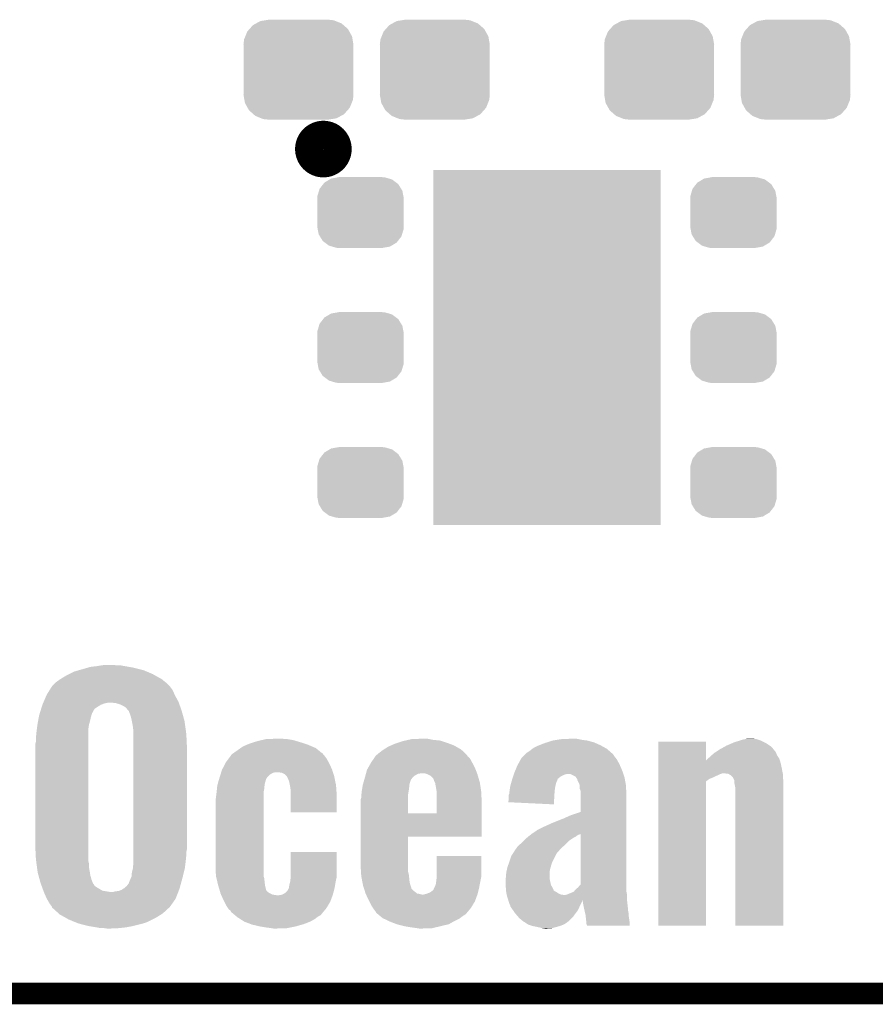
# Model space of a CAD drawing. Extents: x -0.05 to 0.95, y -0.15 to 2.1.
# Tile 3 of 28: x 0.21 to 0.45, y -0.15 to 0.12. Entities that reach past the tile are written whole.
import ezdxf

# ---------------------------------------------------------------- set-up
doc = ezdxf.new("R2010")
doc.units = 0
doc.layers.get('0').update_dxf_attribs({"linetype": 'CONTINUOUS'})
for name, color, linetype in [('ENOCEAN_5_CLICK_V101_GKO', 5, 'CONTINUOUS'), ('ENOCEAN_5_CLICK_V101_GTO', 14, 'CONTINUOUS'), ('ENOCEAN_5_CLICK_V101_GTS', 12, 'CONTINUOUS')]:
    doc.layers.add(name, color=color, linetype=linetype)

# ---------------------------------------------------------------- blocks, each defined once
blk = doc.blocks.new('RECTANGLE_37')
blk.add_solid([(0.0315, 0.0492), (0.0315, -0.0492), (-0.0315, 0.0492), (-0.0315, -0.0492)])
blk = doc.blocks.new('CUSTOM_66')
for points in [[(-0.01057, 0.01347), (-0.0092, 0.01369), (0.01032, 0.01347), (0.00976, 0.01369)], [(-0.0092, 0.01369), (-0.00825, 0.01385), (0.00976, 0.01369), (0.00825, 0.01385)], [(-0.01419, 0.01059), (-0.01358, 0.01127), (0.01409, 0.01059), (0.01371, 0.01127)], [(-0.01358, 0.01127), (-0.01263, 0.01234), (0.01371, 0.01127), (0.01249, 0.01234)], [(-0.01263, 0.01234), (-0.01175, 0.01282), (0.01249, 0.01234), (0.01194, 0.01282)], [(-0.01175, 0.01282), (-0.01057, 0.01347), (0.01194, 0.01282), (0.01032, 0.01347)], [(-0.01525, 0.0069), (-0.01508, 0.00841), (0.01525, 0.0069), (0.01499, 0.00841)], [(-0.01508, 0.00841), (-0.01475, 0.00922), (0.01499, 0.00841), (0.01485, 0.00922)], [(-0.01475, 0.00922), (-0.01419, 0.01059), (0.01485, 0.00922), (0.01409, 0.01059)], [(-0.0152, 0.00607), (-0.01525, 0.0069), (0.0152, 0.00607), (0.01525, 0.0069)], [(-0.0152, -0.00607), (-0.0152, 0.00607), (0.0152, -0.00607), (0.0152, 0.00607)], [(-0.01525, -0.0069), (-0.0152, -0.00607), (0.01525, -0.0069), (0.0152, -0.00607)], [(-0.01499, -0.00841), (-0.01525, -0.0069), (0.01508, -0.00841), (0.01525, -0.0069)], [(-0.01485, -0.00922), (-0.01499, -0.00841), (0.01475, -0.00922), (0.01508, -0.00841)], [(-0.01409, -0.01059), (-0.01485, -0.00922), (0.01419, -0.01059), (0.01475, -0.00922)], [(-0.01371, -0.01127), (-0.01409, -0.01059), (0.01358, -0.01127), (0.01419, -0.01059)], [(-0.01249, -0.01234), (-0.01371, -0.01127), (0.01263, -0.01234), (0.01358, -0.01127)], [(-0.01194, -0.01282), (-0.01249, -0.01234), (0.01175, -0.01282), (0.01263, -0.01234)], [(-0.01032, -0.01347), (-0.01194, -0.01282), (0.01057, -0.01347), (0.01175, -0.01282)], [(-0.00976, -0.01369), (-0.01032, -0.01347), (0.0092, -0.01369), (0.01057, -0.01347)], [(-0.00825, -0.01385), (-0.00976, -0.01369), (0.00825, -0.01385), (0.0092, -0.01369)]]:
    blk.add_solid(points)
blk = doc.blocks.new('CUSTOM_67')
for points in [[(-0.01036, 0.00787), (-0.01003, 0.0083), (0.01047, 0.00787), (0.0099, 0.0083)], [(-0.01003, 0.0083), (-0.00858, 0.00917), (0.0099, 0.0083), (0.00874, 0.00917)], [(-0.00858, 0.00917), (-0.00818, 0.00942), (0.00874, 0.00917), (0.00789, 0.00942)], [(-0.00818, 0.00942), (-0.0062, 0.00977), (0.00789, 0.00942), (0.00666, 0.00977)], [(-0.0062, 0.00977), (-0.00605, 0.0098), (0.00666, 0.00977), (0.00605, 0.0098)], [(-0.00605, 0.0098), (-0.00605, 0.00985), (0.00605, 0.0098), (0.00605, 0.00985)], [(-0.01197, 0.00451), (-0.01152, 0.00603), (0.01189, 0.00451), (0.0116, 0.00603)], [(-0.01152, 0.00603), (-0.01135, 0.00659), (0.0116, 0.00603), (0.01126, 0.00659)], [(-0.01135, 0.00659), (-0.01036, 0.00787), (0.01126, 0.00659), (0.01047, 0.00787)], [(-0.012, 0.0039), (-0.01197, 0.00451), (0.012, 0.0039), (0.01189, 0.00451)], [(-0.01195, 0.00313), (-0.012, 0.0039), (0.01195, 0.00313), (0.012, 0.0039)], [(-0.01195, -0.00313), (-0.01195, 0.00313), (0.01195, -0.00313), (0.01195, 0.00313)], [(-0.012, -0.0039), (-0.01195, -0.00313), (0.012, -0.0039), (0.01195, -0.00313)], [(-0.01189, -0.00451), (-0.012, -0.0039), (0.01197, -0.00451), (0.012, -0.0039)], [(-0.0116, -0.00603), (-0.01189, -0.00451), (0.01152, -0.00603), (0.01197, -0.00451)], [(-0.01126, -0.00659), (-0.0116, -0.00603), (0.01135, -0.00659), (0.01152, -0.00603)], [(-0.01047, -0.00787), (-0.01126, -0.00659), (0.01036, -0.00787), (0.01135, -0.00659)], [(-0.0099, -0.0083), (-0.01047, -0.00787), (0.01003, -0.0083), (0.01036, -0.00787)], [(-0.00874, -0.00917), (-0.0099, -0.0083), (0.00858, -0.00917), (0.01003, -0.0083)], [(-0.00789, -0.00942), (-0.00874, -0.00917), (0.00818, -0.00942), (0.00858, -0.00917)], [(-0.00666, -0.00977), (-0.00789, -0.00942), (0.0062, -0.00977), (0.00818, -0.00942)], [(-0.00605, -0.0098), (-0.00666, -0.00977), (0.00605, -0.0098), (0.0062, -0.00977)], [(-0.00605, -0.00985), (-0.00605, -0.0098), (0.00605, -0.00985), (0.00605, -0.0098)]]:
    blk.add_solid(points)

msp = doc.modelspace()

# ---------------------------------------------------------------- linework, layer by layer
at = {"layer": 'ENOCEAN_5_CLICK_V101_GKO', "const_width": 0.006}
msp.add_lwpolyline([(-0.05, -0.15), (0.85, -0.15)], dxfattribs=at)
at = {"layer": 'ENOCEAN_5_CLICK_V101_GTO', "const_width": 0.0079}
msp.add_lwpolyline([(0.2941, 0.084, 1), (0.3019, 0.084, 1)], format="xyb", close=True, dxfattribs=at)
at = {"layer": 'ENOCEAN_5_CLICK_V101_GTO'}
for points in [[(0.2303, -0.0604), (0.2317, -0.06), (0.2481, -0.0604), (0.2465, -0.06)], [(0.2317, -0.06), (0.23272, -0.0597), (0.2465, -0.06), (0.2453, -0.0597)], [(0.23272, -0.0597), (0.2334, -0.0595), (0.2453, -0.0597), (0.24415, -0.0595)], [(0.2334, -0.0595), (0.2351, -0.0593), (0.24415, -0.0595), (0.243, -0.0593)], [(0.2351, -0.0593), (0.23637, -0.0591), (0.243, -0.0593), (0.2419, -0.0591)], [(0.23637, -0.0591), (0.237, -0.059), (0.2409, -0.0591), (0.2402, -0.059)], [(0.22506, -0.0629), (0.2267, -0.0619), (0.2532, -0.0629), (0.25141, -0.0619)], [(0.2267, -0.0619), (0.2275, -0.0615), (0.25141, -0.0619), (0.2507, -0.0615)], [(0.2275, -0.0615), (0.2289, -0.0608), (0.2507, -0.0615), (0.24905, -0.0608)], [(0.2289, -0.0608), (0.2303, -0.0604), (0.24905, -0.0608), (0.2481, -0.0604)], [(0.22211, -0.0659), (0.22261, -0.0651), (0.2562, -0.0659), (0.2556, -0.0651)], [(0.22261, -0.0651), (0.2228, -0.0648), (0.2556, -0.0651), (0.2553, -0.0648)], [(0.2228, -0.0648), (0.2238, -0.0638), (0.2553, -0.0648), (0.2543, -0.0638)], [(0.2238, -0.0638), (0.2249, -0.063), (0.2543, -0.0638), (0.25332, -0.063)], [(0.2249, -0.063), (0.22506, -0.0629), (0.25332, -0.063), (0.2532, -0.0629)], [(0.22049, -0.0691), (0.22126, -0.0673), (0.2578, -0.0691), (0.2568, -0.0673)], [(0.22126, -0.0673), (0.2213, -0.0672), (0.2568, -0.0673), (0.25676, -0.0672)], [(0.2213, -0.0672), (0.22211, -0.0659), (0.25676, -0.0672), (0.2562, -0.0659)], [(0.21976, -0.0711), (0.21994, -0.0705), (0.2346, -0.0711), (0.2355, -0.0705)], [(0.21994, -0.0705), (0.2201, -0.07), (0.2355, -0.0705), (0.2363, -0.07)], [(0.2201, -0.07), (0.22023, -0.0697), (0.2363, -0.07), (0.2371, -0.0697)], [(0.22023, -0.0697), (0.22031, -0.0695), (0.2371, -0.0697), (0.2378, -0.0695)], [(0.22031, -0.0695), (0.22036, -0.0694), (0.2378, -0.0695), (0.2385, -0.0694)], [(0.22036, -0.0694), (0.22049, -0.0691), (0.25791, -0.0694), (0.2578, -0.0691)], [(0.2403, -0.0695), (0.2391, -0.0694), (0.25794, -0.0695), (0.25791, -0.0694)], [(0.2414, -0.0698), (0.2403, -0.0695), (0.25805, -0.0698), (0.25794, -0.0695)], [(0.2423, -0.0702), (0.2414, -0.0698), (0.2582, -0.0702), (0.25805, -0.0698)], [(0.243, -0.0706), (0.2423, -0.0702), (0.25834, -0.0706), (0.2582, -0.0702)], [(0.2435, -0.0711), (0.243, -0.0706), (0.25852, -0.0711), (0.25834, -0.0706)], [(0.2189, -0.0745), (0.21907, -0.0736), (0.2333, -0.0745), (0.2335, -0.0736)], [(0.21907, -0.0736), (0.2192, -0.0729), (0.2335, -0.0736), (0.2337, -0.0729)], [(0.2192, -0.0729), (0.21939, -0.0723), (0.2337, -0.0729), (0.2339, -0.0723)], [(0.21939, -0.0723), (0.21948, -0.072), (0.2339, -0.0723), (0.2341, -0.072)], [(0.21948, -0.072), (0.21951, -0.0719), (0.2341, -0.072), (0.2341, -0.0719)], [(0.21951, -0.0719), (0.21976, -0.0711), (0.2341, -0.0719), (0.2346, -0.0711)], [(0.2438, -0.0715), (0.2435, -0.0711), (0.25866, -0.0715), (0.25852, -0.0711)], [(0.2439, -0.0716), (0.2438, -0.0715), (0.2587, -0.0716), (0.25866, -0.0715)], [(0.2441, -0.0718), (0.2439, -0.0716), (0.25876, -0.0718), (0.2587, -0.0716)], [(0.2441, -0.0719), (0.2441, -0.0718), (0.25878, -0.0719), (0.25876, -0.0718)], [(0.2445, -0.0729), (0.2441, -0.0719), (0.25906, -0.0729), (0.25878, -0.0719)], [(0.2448, -0.074), (0.2445, -0.0729), (0.25936, -0.074), (0.25906, -0.0729)], [(0.21853, -0.077), (0.2187, -0.0756), (0.2328, -0.077), (0.233, -0.0756)], [(0.2187, -0.0756), (0.2189, -0.0745), (0.233, -0.0756), (0.2333, -0.0745)], [(0.2449, -0.0745), (0.2448, -0.074), (0.2595, -0.0745), (0.25936, -0.074)], [(0.2452, -0.0761), (0.2449, -0.0745), (0.25972, -0.0761), (0.2595, -0.0745)], [(0.2453, -0.077), (0.2452, -0.0761), (0.25985, -0.077), (0.25972, -0.0761)], [(0.2183, -0.0793), (0.2184, -0.0781), (0.2328, -0.0793), (0.2328, -0.0781)], [(0.2184, -0.0781), (0.21853, -0.077), (0.2328, -0.0781), (0.2328, -0.077)], [(0.2453, -0.0781), (0.2453, -0.077), (0.26, -0.0781), (0.25985, -0.077)], [(0.2453, -0.0822), (0.2453, -0.0781), (0.2602, -0.0822), (0.26, -0.0781)], [(0.2181, -0.0811), (0.2183, -0.0802), (0.2328, -0.0811), (0.2328, -0.0802)], [(0.2181, -0.1088), (0.2181, -0.0811), (0.2328, -0.1088), (0.2328, -0.0811)], [(0.2183, -0.0802), (0.2183, -0.0793), (0.2328, -0.0802), (0.2328, -0.0793)], [(0.27504, -0.082), (0.2756, -0.0816), (0.2959, -0.082), (0.29497, -0.0816)], [(0.2756, -0.0816), (0.27672, -0.0811), (0.29497, -0.0816), (0.2938, -0.0811)], [(0.27672, -0.0811), (0.2774, -0.0808), (0.2938, -0.0811), (0.2929, -0.0808)], [(0.2774, -0.0808), (0.27866, -0.0804), (0.2929, -0.0808), (0.2917, -0.0804)], [(0.27866, -0.0804), (0.2796, -0.0801), (0.2917, -0.0804), (0.2907, -0.0801)], [(0.2796, -0.0801), (0.28085, -0.0798), (0.2907, -0.0801), (0.2897, -0.0798)], [(0.28085, -0.0798), (0.2821, -0.0795), (0.2897, -0.0798), (0.2879, -0.0795)], [(0.2821, -0.0795), (0.285, -0.0794), (0.2879, -0.0795), (0.2864, -0.0794)], [(0.31472, -0.0824), (0.316, -0.0816), (0.3362, -0.0824), (0.33482, -0.0816)], [(0.316, -0.0816), (0.31667, -0.0813), (0.33482, -0.0816), (0.3343, -0.0813)], [(0.31667, -0.0813), (0.3178, -0.0808), (0.3343, -0.0813), (0.33299, -0.0808)], [(0.3178, -0.0808), (0.3187, -0.0805), (0.33299, -0.0808), (0.3322, -0.0805)], [(0.3187, -0.0805), (0.3199, -0.0801), (0.3322, -0.0805), (0.33093, -0.0801)], [(0.3199, -0.0801), (0.32077, -0.0799), (0.33093, -0.0801), (0.3303, -0.0799)], [(0.32077, -0.0799), (0.32163, -0.0797), (0.3303, -0.0799), (0.3283, -0.0797)], [(0.32163, -0.0797), (0.3225, -0.0795), (0.3283, -0.0797), (0.3273, -0.0795)], [(0.3225, -0.0795), (0.3254, -0.0794), (0.3273, -0.0795), (0.3268, -0.0794)], [(0.3562, -0.082), (0.3576, -0.0813), (0.37624, -0.082), (0.37498, -0.0813)], [(0.3576, -0.0813), (0.35786, -0.0812), (0.37498, -0.0813), (0.3748, -0.0812)], [(0.35786, -0.0812), (0.3594, -0.0806), (0.3748, -0.0812), (0.37345, -0.0806)], [(0.3594, -0.0806), (0.36003, -0.0804), (0.37345, -0.0806), (0.373, -0.0804)], [(0.36003, -0.0804), (0.3616, -0.0799), (0.373, -0.0804), (0.3711, -0.0799)], [(0.3616, -0.0799), (0.36285, -0.0797), (0.3711, -0.0799), (0.3696, -0.0797)], [(0.36285, -0.0797), (0.3641, -0.0795), (0.3696, -0.0797), (0.36867, -0.0795)], [(0.3641, -0.0795), (0.3669, -0.0794), (0.36867, -0.0795), (0.3682, -0.0794)], [(0.3909, -0.0854), (0.3909, -0.0802), (0.4041, -0.0854), (0.4041, -0.0802)], [(0.3909, -0.0802), (0.3909, -0.0802), (0.4041, -0.0802), (0.3909, -0.0802)], [(0.408, -0.0823), (0.40926, -0.0816), (0.42277, -0.0823), (0.4222, -0.0816)], [(0.40926, -0.0816), (0.4098, -0.0813), (0.4222, -0.0816), (0.42175, -0.0813)], [(0.4098, -0.0813), (0.41097, -0.0808), (0.42175, -0.0813), (0.421, -0.0808)], [(0.41097, -0.0808), (0.4119, -0.0804), (0.421, -0.0808), (0.42027, -0.0804)], [(0.4119, -0.0804), (0.41253, -0.0802), (0.42027, -0.0804), (0.4199, -0.0802)], [(0.41253, -0.0802), (0.41379, -0.0798), (0.4199, -0.0802), (0.419, -0.0798)], [(0.41379, -0.0798), (0.4141, -0.0797), (0.419, -0.0798), (0.41867, -0.0797)], [(0.4141, -0.0797), (0.41497, -0.0795), (0.41867, -0.0797), (0.418, -0.0795)], [(0.41497, -0.0795), (0.4154, -0.0794), (0.418, -0.0795), (0.4172, -0.0794)], [(0.2453, -0.1099), (0.2453, -0.0822), (0.2602, -0.1099), (0.2602, -0.0822)], [(0.27174, -0.0849), (0.2724, -0.084), (0.2989, -0.0849), (0.2982, -0.084)], [(0.2724, -0.084), (0.2725, -0.0838), (0.2982, -0.084), (0.29803, -0.0838)], [(0.2725, -0.0838), (0.27306, -0.0834), (0.29803, -0.0838), (0.2977, -0.0834)], [(0.27306, -0.0834), (0.2732, -0.0833), (0.2977, -0.0834), (0.2975, -0.0833)], [(0.2732, -0.0833), (0.2742, -0.0826), (0.2975, -0.0833), (0.29664, -0.0826)], [(0.2742, -0.0826), (0.27504, -0.082), (0.29664, -0.0826), (0.2959, -0.082)], [(0.31205, -0.0848), (0.31239, -0.0843), (0.3386, -0.0848), (0.338, -0.0843)], [(0.31239, -0.0843), (0.3126, -0.084), (0.338, -0.0843), (0.3379, -0.084)], [(0.3126, -0.084), (0.3129, -0.0838), (0.3379, -0.084), (0.33769, -0.0838)], [(0.3129, -0.0838), (0.3135, -0.0833), (0.33769, -0.0838), (0.33716, -0.0833)], [(0.3135, -0.0833), (0.3144, -0.0826), (0.33716, -0.0833), (0.33641, -0.0826)], [(0.3144, -0.0826), (0.31472, -0.0824), (0.33641, -0.0826), (0.3362, -0.0824)], [(0.3529, -0.0848), (0.3534, -0.0843), (0.37909, -0.0848), (0.3787, -0.0843)], [(0.3534, -0.0843), (0.354, -0.0837), (0.3787, -0.0843), (0.3783, -0.0837)], [(0.354, -0.0837), (0.3541, -0.0836), (0.3783, -0.0837), (0.3782, -0.0836)], [(0.3541, -0.0836), (0.3544, -0.0833), (0.3782, -0.0836), (0.37786, -0.0833)], [(0.3544, -0.0833), (0.3553, -0.0827), (0.37786, -0.0833), (0.37717, -0.0827)], [(0.3553, -0.0827), (0.35594, -0.0822), (0.37717, -0.0827), (0.3766, -0.0822)], [(0.35594, -0.0822), (0.3562, -0.082), (0.3766, -0.0822), (0.37624, -0.082)], [(0.40463, -0.0849), (0.4052, -0.0844), (0.4244, -0.0849), (0.42407, -0.0844)], [(0.4052, -0.0844), (0.40564, -0.084), (0.42407, -0.0844), (0.4238, -0.084)], [(0.40564, -0.084), (0.4063, -0.0834), (0.4238, -0.084), (0.42354, -0.0834)], [(0.4063, -0.0834), (0.40645, -0.0833), (0.42354, -0.0834), (0.4235, -0.0833)], [(0.40645, -0.0833), (0.40707, -0.0829), (0.4235, -0.0833), (0.4233, -0.0829)], [(0.40707, -0.0829), (0.40738, -0.0827), (0.4233, -0.0829), (0.4231, -0.0827)], [(0.40738, -0.0827), (0.408, -0.0823), (0.4231, -0.0827), (0.42277, -0.0823)], [(0.26995, -0.0879), (0.27084, -0.0862), (0.3004, -0.0879), (0.2996, -0.0862)], [(0.27084, -0.0862), (0.271, -0.0859), (0.2996, -0.0862), (0.29944, -0.0859)], [(0.271, -0.0859), (0.27174, -0.0849), (0.29944, -0.0859), (0.2989, -0.0849)], [(0.31044, -0.0874), (0.3113, -0.0859), (0.34, -0.0874), (0.3392, -0.0859)], [(0.3113, -0.0859), (0.31205, -0.0848), (0.3392, -0.0859), (0.3386, -0.0848)], [(0.35125, -0.0881), (0.3518, -0.0868), (0.3808, -0.0881), (0.38023, -0.0868)], [(0.3518, -0.0868), (0.35196, -0.0865), (0.38023, -0.0868), (0.3801, -0.0865)], [(0.35196, -0.0865), (0.35268, -0.0852), (0.3801, -0.0865), (0.3794, -0.0852)], [(0.35268, -0.0852), (0.3529, -0.0848), (0.3794, -0.0852), (0.37909, -0.0848)], [(0.3909, -0.0862), (0.3909, -0.0854), (0.4248, -0.0862), (0.42455, -0.0854)], [(0.3909, -0.0876), (0.3909, -0.0862), (0.4251, -0.0876), (0.4248, -0.0862)], [(0.4041, -0.0854), (0.4044, -0.0851), (0.42455, -0.0854), (0.42446, -0.0851)], [(0.4044, -0.0851), (0.40463, -0.0849), (0.42446, -0.0851), (0.4244, -0.0849)], [(0.2692, -0.0902), (0.26933, -0.0898), (0.28237, -0.0902), (0.2827, -0.0898)], [(0.26933, -0.0898), (0.26945, -0.0894), (0.2827, -0.0898), (0.2831, -0.0894)], [(0.26945, -0.0894), (0.26965, -0.0888), (0.2831, -0.0894), (0.2841, -0.0888)], [(0.26965, -0.0888), (0.26968, -0.0887), (0.2841, -0.0888), (0.2849, -0.0887)], [(0.26968, -0.0887), (0.2699, -0.088), (0.30065, -0.0887), (0.30043, -0.088)], [(0.2699, -0.088), (0.26995, -0.0879), (0.30043, -0.088), (0.3004, -0.0879)], [(0.2864, -0.0888), (0.2852, -0.0887), (0.30068, -0.0888), (0.30065, -0.0887)], [(0.2872, -0.0892), (0.2864, -0.0888), (0.30081, -0.0892), (0.30068, -0.0888)], [(0.2878, -0.0898), (0.2872, -0.0892), (0.301, -0.0898), (0.30081, -0.0892)], [(0.2879, -0.0899), (0.2878, -0.0898), (0.30102, -0.0899), (0.301, -0.0898)], [(0.2882, -0.0905), (0.2879, -0.0899), (0.30115, -0.0905), (0.30102, -0.0899)], [(0.30953, -0.0901), (0.30964, -0.0897), (0.3228, -0.0901), (0.3232, -0.0897)], [(0.30964, -0.0897), (0.3098, -0.0891), (0.3232, -0.0897), (0.3243, -0.0891)], [(0.3098, -0.0891), (0.30983, -0.089), (0.3243, -0.0891), (0.3251, -0.089)], [(0.30983, -0.089), (0.3101, -0.088), (0.34062, -0.089), (0.34023, -0.088)], [(0.3101, -0.088), (0.31044, -0.0874), (0.34023, -0.088), (0.34, -0.0874)], [(0.3268, -0.0892), (0.3261, -0.089), (0.3407, -0.0892), (0.34062, -0.089)], [(0.3278, -0.0897), (0.3268, -0.0892), (0.34085, -0.0897), (0.3407, -0.0892)], [(0.3285, -0.0904), (0.3278, -0.0897), (0.34105, -0.0904), (0.34085, -0.0897)], [(0.3504, -0.0905), (0.35063, -0.0898), (0.363, -0.0905), (0.3639, -0.0898)], [(0.35063, -0.0898), (0.35077, -0.0894), (0.3639, -0.0898), (0.3647, -0.0894)], [(0.35077, -0.0894), (0.35083, -0.0892), (0.3647, -0.0894), (0.3655, -0.0892)], [(0.35083, -0.0892), (0.351, -0.0887), (0.38118, -0.0892), (0.38101, -0.0887)], [(0.351, -0.0887), (0.35125, -0.0881), (0.38101, -0.0887), (0.3808, -0.0881)], [(0.3679, -0.0899), (0.3665, -0.0892), (0.38143, -0.0899), (0.38118, -0.0892)], [(0.36803, -0.0901), (0.3679, -0.0899), (0.3815, -0.0901), (0.38143, -0.0899)], [(0.3909, -0.089), (0.3909, -0.0876), (0.42536, -0.089), (0.4251, -0.0876)], [(0.3909, -0.0891), (0.3909, -0.089), (0.4083, -0.0891), (0.4087, -0.089)], [(0.3909, -0.0894), (0.3909, -0.0891), (0.4076, -0.0894), (0.4083, -0.0891)], [(0.3909, -0.0901), (0.3909, -0.0894), (0.4061, -0.0901), (0.4076, -0.0894)], [(0.4102, -0.0891), (0.4091, -0.089), (0.42538, -0.0891), (0.42536, -0.089)], [(0.41037, -0.0892), (0.4102, -0.0891), (0.4254, -0.0892), (0.42538, -0.0891)], [(0.4109, -0.0895), (0.41037, -0.0892), (0.42542, -0.0895), (0.4254, -0.0892)], [(0.4115, -0.0901), (0.4109, -0.0895), (0.42545, -0.0901), (0.42542, -0.0895)], [(0.26849, -0.0933), (0.2686, -0.0923), (0.2816, -0.0933), (0.2817, -0.0923)], [(0.2686, -0.0923), (0.2688, -0.0916), (0.2817, -0.0923), (0.2818, -0.0916)], [(0.2688, -0.0916), (0.26894, -0.0911), (0.2818, -0.0916), (0.282, -0.0911)], [(0.26894, -0.0911), (0.26909, -0.0906), (0.282, -0.0911), (0.2821, -0.0906)], [(0.26909, -0.0906), (0.26914, -0.0904), (0.2821, -0.0906), (0.2822, -0.0904)], [(0.26914, -0.0904), (0.2692, -0.0902), (0.2822, -0.0904), (0.28237, -0.0902)], [(0.2885, -0.0912), (0.2882, -0.0905), (0.30129, -0.0912), (0.30115, -0.0905)], [(0.2887, -0.0922), (0.2885, -0.0912), (0.3015, -0.0922), (0.30129, -0.0912)], [(0.2888, -0.0927), (0.2887, -0.0922), (0.30154, -0.0927), (0.3015, -0.0922)], [(0.2889, -0.0934), (0.2888, -0.0927), (0.30159, -0.0934), (0.30154, -0.0927)], [(0.30869, -0.0936), (0.30884, -0.0927), (0.3217, -0.0936), (0.3218, -0.0927)], [(0.30884, -0.0927), (0.3089, -0.0923), (0.3218, -0.0927), (0.32185, -0.0923)], [(0.3089, -0.0923), (0.30901, -0.0919), (0.32185, -0.0923), (0.3219, -0.0919)], [(0.30901, -0.0919), (0.30919, -0.0913), (0.3219, -0.0919), (0.3221, -0.0913)], [(0.30919, -0.0913), (0.3093, -0.0909), (0.3221, -0.0913), (0.3222, -0.0909)], [(0.3093, -0.0909), (0.30939, -0.0906), (0.3222, -0.0909), (0.3224, -0.0906)], [(0.30939, -0.0906), (0.3095, -0.0902), (0.3224, -0.0906), (0.32272, -0.0902)], [(0.3095, -0.0902), (0.30953, -0.0901), (0.32272, -0.0902), (0.3228, -0.0901)], [(0.3285, -0.0905), (0.3285, -0.0904), (0.34108, -0.0905), (0.34105, -0.0904)], [(0.3287, -0.0911), (0.3285, -0.0905), (0.34125, -0.0911), (0.34108, -0.0905)], [(0.32895, -0.0916), (0.3287, -0.0911), (0.3414, -0.0916), (0.34125, -0.0911)], [(0.329, -0.0917), (0.32895, -0.0916), (0.34141, -0.0917), (0.3414, -0.0916)], [(0.3293, -0.0934), (0.329, -0.0917), (0.34166, -0.0934), (0.34141, -0.0917)], [(0.3496, -0.094), (0.3498, -0.0926), (0.36211, -0.094), (0.3623, -0.0926)], [(0.3498, -0.0926), (0.35011, -0.0915), (0.3623, -0.0926), (0.3626, -0.0915)], [(0.35011, -0.0915), (0.3503, -0.0908), (0.3626, -0.0915), (0.3629, -0.0908)], [(0.3503, -0.0908), (0.3504, -0.0905), (0.3629, -0.0908), (0.363, -0.0905)], [(0.3683, -0.0905), (0.36803, -0.0901), (0.38157, -0.0905), (0.3815, -0.0901)], [(0.3684, -0.0906), (0.3683, -0.0905), (0.38159, -0.0906), (0.38157, -0.0905)], [(0.3684, -0.0908), (0.3684, -0.0906), (0.38162, -0.0908), (0.38159, -0.0906)], [(0.369, -0.092), (0.3684, -0.0908), (0.38183, -0.092), (0.38162, -0.0908)], [(0.36903, -0.0924), (0.369, -0.092), (0.3819, -0.0924), (0.38183, -0.092)], [(0.3691, -0.0933), (0.36903, -0.0924), (0.38194, -0.0933), (0.3819, -0.0924)], [(0.3909, -0.0905), (0.3909, -0.0901), (0.4051, -0.0905), (0.4061, -0.0901)], [(0.3909, -0.0912), (0.3909, -0.0905), (0.4041, -0.0912), (0.4051, -0.0905)], [(0.3909, -0.1312), (0.3909, -0.0912), (0.4041, -0.1312), (0.4041, -0.0912)], [(0.4119, -0.0909), (0.4115, -0.0901), (0.42549, -0.0909), (0.42545, -0.0901)], [(0.41192, -0.0911), (0.4119, -0.0909), (0.4255, -0.0911), (0.42549, -0.0909)], [(0.412, -0.092), (0.41192, -0.0911), (0.4255, -0.092), (0.4255, -0.0911)], [(0.4122, -0.0929), (0.412, -0.092), (0.4255, -0.0929), (0.4255, -0.092)], [(0.2682, -0.0958), (0.26837, -0.0944), (0.2814, -0.0958), (0.2814, -0.0944)], [(0.26837, -0.0944), (0.2684, -0.0942), (0.2814, -0.0944), (0.28144, -0.0942)], [(0.2684, -0.0942), (0.26849, -0.0933), (0.28144, -0.0942), (0.2816, -0.0933)], [(0.2889, -0.0949), (0.2889, -0.0934), (0.3017, -0.0949), (0.30159, -0.0934)], [(0.2889, -0.0998), (0.2889, -0.0949), (0.3017, -0.0998), (0.3017, -0.0949)], [(0.3085, -0.0958), (0.30856, -0.0948), (0.3215, -0.0958), (0.3215, -0.0948)], [(0.30856, -0.0948), (0.3086, -0.0942), (0.3215, -0.0948), (0.3216, -0.0942)], [(0.3086, -0.0942), (0.30869, -0.0936), (0.3216, -0.0942), (0.3217, -0.0936)], [(0.3294, -0.0941), (0.3293, -0.0934), (0.34176, -0.0941), (0.34166, -0.0934)], [(0.3294, -0.0944), (0.3294, -0.0941), (0.3418, -0.0944), (0.34176, -0.0941)], [(0.3294, -0.0976), (0.3294, -0.0944), (0.3419, -0.0976), (0.3418, -0.0944)], [(0.3493, -0.097), (0.3494, -0.0954), (0.36193, -0.097), (0.36203, -0.0954)], [(0.3494, -0.0949), (0.3496, -0.0945), (0.36205, -0.0949), (0.36208, -0.0945)], [(0.3494, -0.0954), (0.3494, -0.0949), (0.36203, -0.0954), (0.36205, -0.0949)], [(0.3496, -0.0941), (0.3496, -0.094), (0.3621, -0.0941), (0.36211, -0.094)], [(0.3496, -0.0945), (0.3496, -0.0941), (0.36208, -0.0945), (0.3621, -0.0941)], [(0.3693, -0.0938), (0.3691, -0.0933), (0.38196, -0.0938), (0.38194, -0.0933)], [(0.3693, -0.0949), (0.3693, -0.0938), (0.382, -0.0949), (0.38196, -0.0938)], [(0.3693, -0.0997), (0.3693, -0.0949), (0.382, -0.0997), (0.382, -0.0949)], [(0.4122, -0.1312), (0.4122, -0.0929), (0.4255, -0.1312), (0.4255, -0.0929)], [(0.2681, -0.0963), (0.2682, -0.0958), (0.2814, -0.0963), (0.2814, -0.0958)], [(0.2681, -0.1144), (0.2681, -0.0963), (0.2814, -0.1144), (0.2814, -0.0963)], [(0.3083, -0.0963), (0.3085, -0.0958), (0.3215, -0.0963), (0.3215, -0.0958)], [(0.3083, -0.1001), (0.3083, -0.0963), (0.3215, -0.1001), (0.3215, -0.0963)], [(0.3294, -0.1001), (0.3294, -0.0976), (0.3419, -0.1001), (0.3419, -0.0976)], [(0.3619, -0.0976), (0.3493, -0.097), (0.3619, -0.0976), (0.36193, -0.097)], [(0.3083, -0.1065), (0.3083, -0.1001), (0.3419, -0.1065), (0.3419, -0.1001)], [(0.3083, -0.1001), (0.3083, -0.1001), (0.3294, -0.1001), (0.3215, -0.1001)], [(0.3646, -0.1015), (0.3666, -0.1006), (0.382, -0.1015), (0.382, -0.1006)], [(0.3666, -0.1006), (0.3693, -0.0997), (0.382, -0.1006), (0.382, -0.0997)], [(0.3587, -0.104), (0.3598, -0.1035), (0.382, -0.104), (0.382, -0.1035)], [(0.3598, -0.1035), (0.3611, -0.1029), (0.382, -0.1035), (0.382, -0.1029)], [(0.3611, -0.1029), (0.3628, -0.1022), (0.382, -0.1029), (0.382, -0.1022)], [(0.3628, -0.1022), (0.3646, -0.1015), (0.382, -0.1022), (0.382, -0.1015)], [(0.35483, -0.1065), (0.35548, -0.106), (0.368, -0.1065), (0.3687, -0.106)], [(0.35548, -0.106), (0.35561, -0.1059), (0.3687, -0.106), (0.3691, -0.1059)], [(0.35561, -0.1059), (0.35574, -0.1058), (0.3691, -0.1059), (0.3693, -0.1058)], [(0.35574, -0.1058), (0.356, -0.1056), (0.382, -0.1058), (0.382, -0.1056)], [(0.356, -0.1056), (0.3572, -0.1048), (0.382, -0.1056), (0.382, -0.1048)], [(0.3572, -0.1048), (0.3573, -0.1047), (0.382, -0.1048), (0.382, -0.1047)], [(0.3573, -0.1047), (0.3587, -0.104), (0.382, -0.1047), (0.382, -0.104)], [(0.3693, -0.1198), (0.3693, -0.1058), (0.382, -0.1198), (0.382, -0.1058)], [(0.2183, -0.1128), (0.2181, -0.1088), (0.2328, -0.1128), (0.2328, -0.1088)], [(0.3083, -0.1144), (0.3083, -0.1065), (0.3215, -0.1144), (0.3215, -0.1065)], [(0.3083, -0.1065), (0.3083, -0.1065), (0.3215, -0.1065), (0.3419, -0.1065)], [(0.3519, -0.1092), (0.35246, -0.1087), (0.36455, -0.1092), (0.3651, -0.1087)], [(0.35246, -0.1087), (0.3528, -0.1084), (0.3651, -0.1087), (0.3654, -0.1084)], [(0.3528, -0.1084), (0.3535, -0.1077), (0.3654, -0.1084), (0.3661, -0.1077)], [(0.3535, -0.1077), (0.3536, -0.1076), (0.3661, -0.1077), (0.36624, -0.1076)], [(0.3536, -0.1076), (0.35426, -0.107), (0.36624, -0.1076), (0.3671, -0.107)], [(0.35426, -0.107), (0.3547, -0.1066), (0.3671, -0.107), (0.36782, -0.1066)], [(0.3547, -0.1066), (0.35483, -0.1065), (0.36782, -0.1066), (0.368, -0.1065)], [(0.2453, -0.1108), (0.2453, -0.1099), (0.26, -0.1108), (0.2602, -0.1099)], [(0.2453, -0.1117), (0.2453, -0.1108), (0.26, -0.1117), (0.26, -0.1108)], [(0.2453, -0.1127), (0.2453, -0.1117), (0.2599, -0.1127), (0.26, -0.1117)], [(0.2889, -0.1177), (0.2889, -0.1108), (0.3017, -0.1177), (0.3017, -0.1108)], [(0.2889, -0.1108), (0.2889, -0.1108), (0.3017, -0.1108), (0.2889, -0.1108)], [(0.3501, -0.1119), (0.35049, -0.1113), (0.3623, -0.1119), (0.3626, -0.1113)], [(0.35049, -0.1113), (0.35074, -0.1109), (0.3626, -0.1113), (0.3629, -0.1109)], [(0.35074, -0.1109), (0.35081, -0.1108), (0.3629, -0.1109), (0.363, -0.1108)], [(0.35081, -0.1108), (0.351, -0.1105), (0.363, -0.1108), (0.36327, -0.1105)], [(0.351, -0.1105), (0.3511, -0.1103), (0.36327, -0.1105), (0.36345, -0.1103)], [(0.3511, -0.1103), (0.3514, -0.1099), (0.36345, -0.1103), (0.36382, -0.1099)], [(0.3514, -0.1099), (0.35154, -0.1097), (0.36382, -0.1099), (0.364, -0.1097)], [(0.35154, -0.1097), (0.3519, -0.1092), (0.364, -0.1097), (0.36455, -0.1092)], [(0.21834, -0.1131), (0.2183, -0.1128), (0.2328, -0.1131), (0.2328, -0.1128)], [(0.21846, -0.114), (0.21834, -0.1131), (0.233, -0.114), (0.2328, -0.1131)], [(0.21858, -0.1149), (0.21846, -0.114), (0.233, -0.1149), (0.233, -0.114)], [(0.2452, -0.1153), (0.2453, -0.114), (0.2596, -0.1153), (0.25975, -0.114)], [(0.2453, -0.114), (0.2453, -0.1127), (0.25975, -0.114), (0.2599, -0.1127)], [(0.2682, -0.1173), (0.2681, -0.1144), (0.2814, -0.1173), (0.2814, -0.1144)], [(0.30843, -0.1163), (0.3083, -0.1144), (0.3215, -0.1163), (0.3215, -0.1144)], [(0.3294, -0.1176), (0.3294, -0.1119), (0.3418, -0.1176), (0.3418, -0.1119)], [(0.3294, -0.1119), (0.3294, -0.1119), (0.3418, -0.1119), (0.3294, -0.1119)], [(0.34914, -0.1147), (0.34949, -0.1137), (0.3611, -0.1147), (0.3614, -0.1137)], [(0.34949, -0.1137), (0.3496, -0.1134), (0.3614, -0.1137), (0.36155, -0.1134)], [(0.3496, -0.1134), (0.3501, -0.1119), (0.36155, -0.1134), (0.3623, -0.1119)], [(0.2188, -0.1165), (0.21858, -0.1149), (0.23327, -0.1165), (0.233, -0.1149)], [(0.21902, -0.1173), (0.2188, -0.1165), (0.2334, -0.1173), (0.23327, -0.1165)], [(0.21932, -0.1184), (0.21902, -0.1173), (0.2337, -0.1184), (0.2334, -0.1173)], [(0.2448, -0.1176), (0.2449, -0.1165), (0.25903, -0.1176), (0.2593, -0.1165)], [(0.2449, -0.1165), (0.2452, -0.1153), (0.2593, -0.1165), (0.2596, -0.1153)], [(0.2682, -0.1174), (0.2682, -0.1173), (0.28142, -0.1174), (0.2814, -0.1173)], [(0.30848, -0.1171), (0.30843, -0.1163), (0.3217, -0.1171), (0.3215, -0.1163)], [(0.3085, -0.1174), (0.30848, -0.1171), (0.32173, -0.1174), (0.3217, -0.1171)], [(0.3486, -0.1178), (0.34866, -0.117), (0.3607, -0.1178), (0.3607, -0.117)], [(0.34866, -0.117), (0.3487, -0.1165), (0.3607, -0.117), (0.36074, -0.1165)], [(0.3487, -0.1165), (0.34885, -0.1158), (0.36074, -0.1165), (0.3608, -0.1158)], [(0.34885, -0.1158), (0.349, -0.1151), (0.3608, -0.1158), (0.36099, -0.1151)], [(0.349, -0.1151), (0.34914, -0.1147), (0.36099, -0.1151), (0.3611, -0.1147)], [(0.2196, -0.1194), (0.21932, -0.1184), (0.2341, -0.1194), (0.2337, -0.1184)], [(0.21964, -0.1195), (0.2196, -0.1194), (0.2341, -0.1195), (0.2341, -0.1194)], [(0.21974, -0.1198), (0.21964, -0.1195), (0.2344, -0.1198), (0.2341, -0.1195)], [(0.21989, -0.1202), (0.21974, -0.1198), (0.2346, -0.1202), (0.2344, -0.1198)], [(0.2435, -0.1202), (0.2441, -0.1194), (0.25832, -0.1202), (0.25854, -0.1194)], [(0.2441, -0.1192), (0.2442, -0.119), (0.2586, -0.1192), (0.25865, -0.119)], [(0.2441, -0.1194), (0.2441, -0.1192), (0.25854, -0.1194), (0.2586, -0.1192)], [(0.2442, -0.119), (0.24459, -0.1181), (0.25865, -0.119), (0.2589, -0.1181)], [(0.24459, -0.1181), (0.2448, -0.1176), (0.2589, -0.1181), (0.25903, -0.1176)], [(0.26837, -0.1181), (0.2682, -0.1174), (0.2816, -0.1181), (0.28142, -0.1174)], [(0.2688, -0.1199), (0.26837, -0.1181), (0.2818, -0.1199), (0.2816, -0.1181)], [(0.26906, -0.1208), (0.2688, -0.1199), (0.282, -0.1208), (0.2818, -0.1199)], [(0.2885, -0.1203), (0.2886, -0.1198), (0.30119, -0.1203), (0.30128, -0.1198)], [(0.2886, -0.1198), (0.28878, -0.1191), (0.30128, -0.1198), (0.3014, -0.1191)], [(0.28878, -0.1191), (0.2888, -0.119), (0.3014, -0.1191), (0.30142, -0.119)], [(0.2888, -0.119), (0.2889, -0.1181), (0.30142, -0.119), (0.30161, -0.1181)], [(0.2889, -0.1181), (0.2889, -0.1177), (0.30161, -0.1181), (0.3017, -0.1177)], [(0.30881, -0.1191), (0.3085, -0.1174), (0.3219, -0.1191), (0.32173, -0.1174)], [(0.30896, -0.1199), (0.30881, -0.1191), (0.3221, -0.1199), (0.3219, -0.1191)], [(0.309, -0.1201), (0.30896, -0.1199), (0.32217, -0.1201), (0.3221, -0.1199)], [(0.329, -0.1202), (0.3292, -0.1196), (0.34127, -0.1202), (0.34139, -0.1196)], [(0.3292, -0.1196), (0.32927, -0.119), (0.34139, -0.1196), (0.3415, -0.119)], [(0.32927, -0.119), (0.3294, -0.118), (0.3415, -0.119), (0.34171, -0.118)], [(0.3294, -0.118), (0.3294, -0.1176), (0.34171, -0.118), (0.3418, -0.1176)], [(0.3485, -0.1188), (0.34853, -0.1185), (0.36086, -0.1188), (0.3608, -0.1185)], [(0.3485, -0.1198), (0.3485, -0.1188), (0.36108, -0.1198), (0.36086, -0.1188)], [(0.34851, -0.1199), (0.3485, -0.1198), (0.3611, -0.1199), (0.36108, -0.1198)], [(0.34863, -0.1212), (0.34851, -0.1199), (0.3618, -0.1212), (0.3611, -0.1199)], [(0.34853, -0.1185), (0.34858, -0.118), (0.3608, -0.1185), (0.3607, -0.118)], [(0.34858, -0.118), (0.3486, -0.1178), (0.3607, -0.118), (0.3607, -0.1178)], [(0.3686, -0.1206), (0.3693, -0.1198), (0.382, -0.1206), (0.382, -0.1198)], [(0.22003, -0.1206), (0.21989, -0.1202), (0.2352, -0.1206), (0.2346, -0.1202)], [(0.22018, -0.121), (0.22003, -0.1206), (0.2359, -0.121), (0.2352, -0.1206)], [(0.22036, -0.1215), (0.22018, -0.121), (0.2367, -0.1215), (0.2359, -0.121)], [(0.22043, -0.1217), (0.22036, -0.1215), (0.2378, -0.1217), (0.2367, -0.1215)], [(0.2205, -0.1219), (0.22043, -0.1217), (0.2391, -0.1219), (0.2378, -0.1217)], [(0.2213, -0.1237), (0.2205, -0.1219), (0.25704, -0.1237), (0.25775, -0.1219)], [(0.2396, -0.1219), (0.2403, -0.1217), (0.25775, -0.1219), (0.25783, -0.1217)], [(0.2403, -0.1217), (0.2412, -0.1216), (0.25783, -0.1217), (0.25786, -0.1216)], [(0.2412, -0.1216), (0.242, -0.1213), (0.25786, -0.1216), (0.25798, -0.1213)], [(0.242, -0.1213), (0.24248, -0.121), (0.25798, -0.1213), (0.2581, -0.121)], [(0.24248, -0.121), (0.2428, -0.1208), (0.2581, -0.121), (0.25816, -0.1208)], [(0.2428, -0.1208), (0.2435, -0.1202), (0.25816, -0.1208), (0.25832, -0.1202)], [(0.26927, -0.1215), (0.26906, -0.1208), (0.2822, -0.1215), (0.282, -0.1208)], [(0.26932, -0.1217), (0.26927, -0.1215), (0.2824, -0.1217), (0.2822, -0.1215)], [(0.26944, -0.1221), (0.26932, -0.1217), (0.2829, -0.1221), (0.2824, -0.1217)], [(0.2695, -0.1223), (0.26944, -0.1221), (0.2833, -0.1223), (0.2829, -0.1221)], [(0.26963, -0.1226), (0.2695, -0.1223), (0.2839, -0.1226), (0.2833, -0.1223)], [(0.26972, -0.1228), (0.26963, -0.1226), (0.2852, -0.1228), (0.2839, -0.1226)], [(0.2854, -0.1228), (0.2863, -0.1227), (0.30056, -0.1228), (0.3006, -0.1227)], [(0.2863, -0.1227), (0.2872, -0.1223), (0.3006, -0.1227), (0.30071, -0.1223)], [(0.2872, -0.1223), (0.2881, -0.1215), (0.30071, -0.1223), (0.30092, -0.1215)], [(0.2881, -0.1215), (0.2882, -0.1212), (0.30092, -0.1215), (0.30099, -0.1212)], [(0.2882, -0.1212), (0.2884, -0.1209), (0.30099, -0.1212), (0.30107, -0.1209)], [(0.2884, -0.1209), (0.28842, -0.1208), (0.30107, -0.1209), (0.3011, -0.1208)], [(0.28842, -0.1208), (0.2885, -0.1203), (0.3011, -0.1208), (0.30119, -0.1203)], [(0.30922, -0.1208), (0.309, -0.1201), (0.3224, -0.1208), (0.32217, -0.1201)], [(0.30925, -0.1209), (0.30922, -0.1208), (0.3224, -0.1209), (0.3224, -0.1208)], [(0.30948, -0.1216), (0.30925, -0.1209), (0.3231, -0.1216), (0.3224, -0.1209)], [(0.3097, -0.1223), (0.30948, -0.1216), (0.324, -0.1223), (0.3231, -0.1216)], [(0.30975, -0.1224), (0.3097, -0.1223), (0.3246, -0.1224), (0.324, -0.1223)], [(0.30984, -0.1226), (0.30975, -0.1224), (0.3254, -0.1226), (0.3246, -0.1224)], [(0.3106, -0.1242), (0.30984, -0.1226), (0.34011, -0.1242), (0.3407, -0.1226)], [(0.3257, -0.1226), (0.3265, -0.1224), (0.3407, -0.1226), (0.34075, -0.1224)], [(0.3265, -0.1224), (0.3276, -0.122), (0.34075, -0.1224), (0.34085, -0.122)], [(0.3276, -0.122), (0.3285, -0.1213), (0.34085, -0.122), (0.34103, -0.1213)], [(0.3285, -0.1213), (0.3286, -0.121), (0.34103, -0.1213), (0.3411, -0.121)], [(0.3286, -0.121), (0.3288, -0.1206), (0.3411, -0.121), (0.3412, -0.1206)], [(0.3288, -0.1206), (0.329, -0.1202), (0.3412, -0.1206), (0.34127, -0.1202)], [(0.34865, -0.1215), (0.34863, -0.1212), (0.3619, -0.1215), (0.3618, -0.1212)], [(0.34869, -0.1219), (0.34865, -0.1215), (0.3626, -0.1219), (0.3619, -0.1215)], [(0.3487, -0.122), (0.34869, -0.1219), (0.36276, -0.122), (0.3626, -0.1219)], [(0.34878, -0.1224), (0.3487, -0.122), (0.3634, -0.1224), (0.36276, -0.122)], [(0.34882, -0.1226), (0.34878, -0.1224), (0.364, -0.1226), (0.3634, -0.1224)], [(0.34884, -0.1227), (0.34882, -0.1226), (0.3647, -0.1227), (0.364, -0.1226)], [(0.34886, -0.1228), (0.34884, -0.1227), (0.3822, -0.1228), (0.38218, -0.1227)], [(0.365, -0.1227), (0.3655, -0.1226), (0.38218, -0.1227), (0.38217, -0.1226)], [(0.3655, -0.1226), (0.3662, -0.1223), (0.38217, -0.1226), (0.38212, -0.1223)], [(0.3662, -0.1223), (0.3672, -0.1219), (0.38212, -0.1223), (0.38205, -0.1219)], [(0.3672, -0.1219), (0.3675, -0.1217), (0.38205, -0.1219), (0.38202, -0.1217)], [(0.3675, -0.1217), (0.36758, -0.1216), (0.38202, -0.1217), (0.382, -0.1216)], [(0.36758, -0.1216), (0.3679, -0.1212), (0.382, -0.1216), (0.382, -0.1212)], [(0.3679, -0.1212), (0.3686, -0.1206), (0.382, -0.1212), (0.382, -0.1206)], [(0.22136, -0.1238), (0.2213, -0.1237), (0.257, -0.1238), (0.25704, -0.1237)], [(0.2221, -0.1251), (0.22136, -0.1238), (0.25608, -0.1251), (0.257, -0.1238)], [(0.2227, -0.1259), (0.2221, -0.1251), (0.25551, -0.1259), (0.25608, -0.1251)], [(0.2703, -0.1241), (0.26972, -0.1228), (0.30008, -0.1241), (0.30056, -0.1228)], [(0.27055, -0.1246), (0.2703, -0.1241), (0.2999, -0.1246), (0.30008, -0.1241)], [(0.271, -0.1255), (0.27055, -0.1246), (0.29935, -0.1255), (0.2999, -0.1246)], [(0.27157, -0.1264), (0.271, -0.1255), (0.2988, -0.1264), (0.29935, -0.1255)], [(0.31075, -0.1245), (0.3106, -0.1242), (0.34, -0.1245), (0.34011, -0.1242)], [(0.3113, -0.1256), (0.31075, -0.1245), (0.33933, -0.1256), (0.34, -0.1245)], [(0.3489, -0.123), (0.34886, -0.1228), (0.3822, -0.123), (0.3822, -0.1228)], [(0.3492, -0.1239), (0.3489, -0.123), (0.3822, -0.1239), (0.3822, -0.123)], [(0.3492, -0.12391), (0.3492, -0.1239), (0.3822, -0.12391), (0.3822, -0.1239)], [(0.34926, -0.1241), (0.3492, -0.12391), (0.3698, -0.1241), (0.3698, -0.12391)], [(0.34937, -0.1245), (0.34926, -0.1241), (0.3697, -0.1245), (0.3698, -0.1241)], [(0.3494, -0.1246), (0.34937, -0.1245), (0.36966, -0.1246), (0.3697, -0.1245)], [(0.3496, -0.1252), (0.3494, -0.1246), (0.3694, -0.1252), (0.36966, -0.1246)], [(0.3498, -0.1256), (0.3496, -0.1252), (0.3692, -0.1256), (0.3694, -0.1252)], [(0.36985, -0.1242), (0.3698, -0.12391), (0.3822, -0.1242), (0.3822, -0.12391)], [(0.3701, -0.1256), (0.36985, -0.1242), (0.38235, -0.1256), (0.3822, -0.1242)], [(0.2228, -0.1262), (0.2227, -0.1259), (0.2553, -0.1262), (0.25551, -0.1259)], [(0.22302, -0.1264), (0.2228, -0.1262), (0.255, -0.1264), (0.2553, -0.1262)], [(0.2238, -0.1271), (0.22302, -0.1264), (0.2543, -0.1271), (0.255, -0.1264)], [(0.22479, -0.128), (0.2238, -0.1271), (0.2532, -0.128), (0.2543, -0.1271)], [(0.2249, -0.1281), (0.22479, -0.128), (0.25304, -0.1281), (0.2532, -0.128)], [(0.22669, -0.1291), (0.2249, -0.1281), (0.2514, -0.1291), (0.25304, -0.1281)], [(0.2717, -0.1266), (0.27157, -0.1264), (0.29864, -0.1266), (0.2988, -0.1264)], [(0.2723, -0.1271), (0.2717, -0.1266), (0.29822, -0.1271), (0.29864, -0.1266)], [(0.2724, -0.1274), (0.2723, -0.1271), (0.29798, -0.1274), (0.29822, -0.1271)], [(0.27324, -0.1281), (0.2724, -0.1274), (0.2974, -0.1281), (0.29798, -0.1274)], [(0.27348, -0.1283), (0.27324, -0.1281), (0.2972, -0.1283), (0.2974, -0.1281)], [(0.31175, -0.1263), (0.3113, -0.1256), (0.3389, -0.1263), (0.33933, -0.1256)], [(0.312, -0.1267), (0.31175, -0.1263), (0.33857, -0.1267), (0.3389, -0.1263)], [(0.3125, -0.1273), (0.312, -0.1267), (0.33808, -0.1273), (0.33857, -0.1267)], [(0.3126, -0.1276), (0.3125, -0.1273), (0.33783, -0.1276), (0.33808, -0.1273)], [(0.31308, -0.128), (0.3126, -0.1276), (0.3375, -0.128), (0.33783, -0.1276)], [(0.3132, -0.1281), (0.31308, -0.128), (0.3374, -0.1281), (0.3375, -0.128)], [(0.31368, -0.1285), (0.3132, -0.1281), (0.3367, -0.1285), (0.3374, -0.1281)], [(0.3498, -0.1258), (0.3498, -0.1256), (0.3691, -0.1258), (0.3692, -0.1256)], [(0.34994, -0.126), (0.3498, -0.1258), (0.369, -0.126), (0.3691, -0.1258)], [(0.35055, -0.1269), (0.34994, -0.126), (0.3686, -0.1269), (0.369, -0.126)], [(0.3511, -0.1277), (0.35055, -0.1269), (0.36798, -0.1277), (0.3686, -0.1269)], [(0.35119, -0.1278), (0.3511, -0.1277), (0.3679, -0.1278), (0.36798, -0.1277)], [(0.35204, -0.1288), (0.35119, -0.1278), (0.3672, -0.1288), (0.3679, -0.1278)], [(0.3704, -0.127), (0.3701, -0.1256), (0.3825, -0.127), (0.38235, -0.1256)], [(0.37042, -0.1271), (0.3704, -0.127), (0.3825, -0.1271), (0.3825, -0.127)], [(0.37054, -0.1276), (0.37042, -0.1271), (0.3826, -0.1276), (0.3825, -0.1271)], [(0.37065, -0.1281), (0.37054, -0.1276), (0.3826, -0.1281), (0.3826, -0.1276)], [(0.3707, -0.1283), (0.37065, -0.1281), (0.38263, -0.1283), (0.3826, -0.1281)], [(0.2274, -0.1295), (0.22669, -0.1291), (0.2506, -0.1295), (0.2514, -0.1291)], [(0.22912, -0.1302), (0.2274, -0.1295), (0.2492, -0.1302), (0.2506, -0.1295)], [(0.2301, -0.1306), (0.22912, -0.1302), (0.248, -0.1306), (0.2492, -0.1302)], [(0.2328, -0.1313), (0.2301, -0.1306), (0.2452, -0.1313), (0.248, -0.1306)], [(0.27396, -0.1287), (0.27348, -0.1283), (0.2965, -0.1287), (0.2972, -0.1283)], [(0.2742, -0.1289), (0.27396, -0.1287), (0.29624, -0.1289), (0.2965, -0.1287)], [(0.27499, -0.1294), (0.2742, -0.1289), (0.2956, -0.1294), (0.29624, -0.1289)], [(0.2761, -0.1301), (0.27499, -0.1294), (0.2943, -0.1301), (0.2956, -0.1294)], [(0.27794, -0.1308), (0.2761, -0.1301), (0.2925, -0.1308), (0.2943, -0.1301)], [(0.2782, -0.1309), (0.27794, -0.1308), (0.29215, -0.1309), (0.2925, -0.1308)], [(0.2803, -0.1314), (0.2782, -0.1309), (0.2904, -0.1314), (0.29215, -0.1309)], [(0.3144, -0.1291), (0.31368, -0.1285), (0.33593, -0.1291), (0.3367, -0.1285)], [(0.31461, -0.1292), (0.3144, -0.1291), (0.3358, -0.1292), (0.33593, -0.1291)], [(0.31608, -0.1299), (0.31461, -0.1292), (0.3344, -0.1299), (0.3358, -0.1292)], [(0.3165, -0.1301), (0.31608, -0.1299), (0.33404, -0.1301), (0.3344, -0.1299)], [(0.31834, -0.1308), (0.3165, -0.1301), (0.3328, -0.1308), (0.33404, -0.1301)], [(0.3186, -0.1309), (0.31834, -0.1308), (0.33238, -0.1309), (0.3328, -0.1308)], [(0.32028, -0.1313), (0.3186, -0.1309), (0.3307, -0.1313), (0.33238, -0.1309)], [(0.3523, -0.1291), (0.35204, -0.1288), (0.3669, -0.1291), (0.3672, -0.1288)], [(0.35326, -0.1299), (0.3523, -0.1291), (0.3661, -0.1299), (0.3669, -0.1291)], [(0.3535, -0.1301), (0.35326, -0.1299), (0.3658, -0.1301), (0.3661, -0.1299)], [(0.3539, -0.1303), (0.3535, -0.1301), (0.36555, -0.1303), (0.3658, -0.1301)], [(0.3542, -0.1305), (0.3539, -0.1303), (0.3653, -0.1305), (0.36555, -0.1303)], [(0.3548, -0.1309), (0.3542, -0.1305), (0.3646, -0.1309), (0.3653, -0.1305)], [(0.356, -0.1313), (0.3548, -0.1309), (0.3636, -0.1313), (0.3646, -0.1309)], [(0.3708, -0.1294), (0.3707, -0.1283), (0.38279, -0.1294), (0.38263, -0.1283)], [(0.3709, -0.1301), (0.3708, -0.1294), (0.38289, -0.1301), (0.38279, -0.1294)], [(0.3709, -0.1302), (0.3709, -0.1301), (0.3829, -0.1302), (0.38289, -0.1301)], [(0.3709, -0.1308), (0.3709, -0.1302), (0.3829, -0.1308), (0.3829, -0.1302)], [(0.3711, -0.131), (0.3709, -0.1308), (0.3829, -0.131), (0.3829, -0.1308)], [(0.2334, -0.1314), (0.2328, -0.1313), (0.2448, -0.1314), (0.2452, -0.1313)], [(0.2352, -0.1317), (0.2334, -0.1314), (0.2431, -0.1317), (0.2448, -0.1314)], [(0.2363, -0.1319), (0.2352, -0.1317), (0.2412, -0.1319), (0.2431, -0.1317)], [(0.238, -0.132), (0.2373, -0.1319), (0.2391, -0.132), (0.2412, -0.1319)], [(0.2821, -0.1317), (0.2803, -0.1314), (0.2889, -0.1317), (0.2904, -0.1314)], [(0.2836, -0.1319), (0.2821, -0.1317), (0.2879, -0.1319), (0.2889, -0.1317)], [(0.2842, -0.132), (0.2836, -0.1319), (0.285, -0.132), (0.2879, -0.1319)], [(0.3207, -0.1314), (0.32028, -0.1313), (0.33028, -0.1314), (0.3307, -0.1313)], [(0.3225, -0.1317), (0.3207, -0.1314), (0.32903, -0.1317), (0.33028, -0.1314)], [(0.324, -0.1319), (0.3225, -0.1317), (0.3282, -0.1319), (0.32903, -0.1317)], [(0.3246, -0.132), (0.324, -0.1319), (0.3254, -0.132), (0.3282, -0.1319)], [(0.3579, -0.1317), (0.356, -0.1313), (0.36213, -0.1317), (0.3636, -0.1313)], [(0.3587, -0.1319), (0.3579, -0.1317), (0.3614, -0.1319), (0.36213, -0.1317)], [(0.3594, -0.132), (0.3587, -0.1319), (0.36, -0.132), (0.3614, -0.1319)], [(0.3711, -0.1312), (0.3711, -0.131), (0.3829, -0.1312), (0.3829, -0.131)]]:
    msp.add_solid(points, dxfattribs=at)

# ---------------------------------------------------------------- block references
at = {"layer": 'ENOCEAN_5_CLICK_V101_GTS'}
for name, p in [('CUSTOM_66', (0.2911, 0.106)), ('CUSTOM_66', (0.3289, 0.106)), ('CUSTOM_66', (0.3911, 0.106)), ('CUSTOM_66', (0.4289, 0.106)), ('RECTANGLE_37', (0.36, 0.029)), ('CUSTOM_67', (0.3083, 0.0664)), ('CUSTOM_67', (0.4117, 0.0664)), ('CUSTOM_67', (0.3083, 0.029)), ('CUSTOM_67', (0.4117, 0.029)), ('CUSTOM_67', (0.3083, -0.0084)), ('CUSTOM_67', (0.4117, -0.0084))]:
    msp.add_blockref(name, p, dxfattribs=at)

doc.saveas('drawing.dxf')
